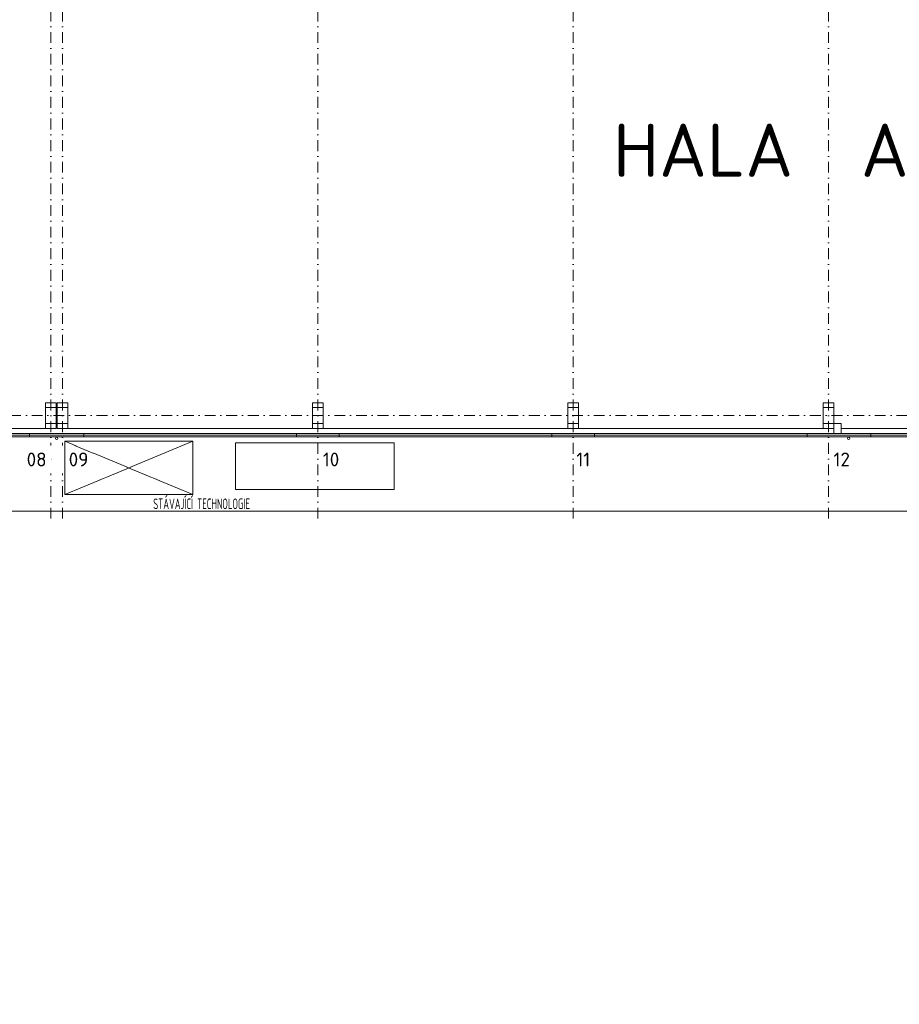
# Model space of a CAD drawing. Header units: millimetres. Extents: x -916886 to 3713765, y -2985421 to 1675785.
# Tile 73 of 256: x 892599 to 933943, y -27673 to 18608. Entities that reach past the tile are written whole.
import ezdxf
from ezdxf import colors
from ezdxf.entities.mleader import LeaderData, LeaderLine
from ezdxf.math import Vec2, Vec3

# ---------------------------------------------------------------- set-up
doc = ezdxf.new("R2010")
doc.units = ezdxf.units.MM
doc.linetypes.add('DASHDOT', pattern=[25.4, 12.7, -6.35, 0, -6.35])
doc.layers.add('A99_N_kce-pohl', color=1, linetype='Continuous', lineweight=9)
doc.layers.add('A99_N_txt-popis-50 @ 200', color=240, linetype='Continuous', lineweight=9)
doc.styles.add('A99_popis', font='isocpeur.ttf')
doc.styles.add('ad_popis 100', font='isocpeur.ttf', dxfattribs={"height": 200})
doc.linetypes.add('HRANICE1', pattern='A,6.35,-2.54,[133,ltypeshp.shx,S=2.54,R=0,X=-2.54,Y=0],-2.54,25.4', length=36.83)
doc.linetypes.add('IZOLACE', pattern='A,0.00254,-2.54,[134,ltypeshp.shx,S=2.54,R=0,X=-2.54,Y=0],-5.08,[134,ltypeshp.shx,S=2.54,R=180,X=2.54,Y=0],-2.54', length=10.16254)

msp = doc.modelspace()

# ---------------------------------------------------------------- linework, layer by layer
at = {"layer": 'A99_N_kce-pohl', "color": 7, "linetype": 'DASHDOT', "ltscale": 40}
msp.add_line((1003412.1, 0), (812462.5, 0), dxfattribs=at)
at = {"layer": 'A99_N_kce-pohl', "color": 7}
for p, q in [((882312.5, -600), (893812.5, -600)), ((894862.5, -600), (906362.5, -600)), ((906862.5, -600), (930362.5, -600)), ((931212.5, -600), (954692.5, -600))]:
    msp.add_line(p, q, dxfattribs=at)
at = {"layer": 'A99_N_kce-pohl', "color": 7, "linetype": 'Continuous', "ltscale": 2}
for points in [[(894312.5, -600), (893812.5, -600), (893812.5, 600), (894312.5, 600)], [(894862.5, -600), (894362.5, -600), (894362.5, 600), (894862.5, 600)], [(906862.5, -600), (906362.5, -600), (906362.5, 600), (906862.5, 600)], [(918862.5, -600), (918362.5, -600), (918362.5, 600), (918862.5, 600)], [(930862.5, -600), (930362.5, -600), (930362.5, 600), (930862.5, 600)]]:
    msp.add_lwpolyline(points, close=True, dxfattribs=at)
at = {"layer": 'A99_N_kce-pohl', "color": 7, "linetype": 'Continuous', "lineweight": 20, "ltscale": 2}
for points in [[(894312.5, 600), (893812.5, 600), (893812.5, 380), (894312.5, 380)], [(894862.5, 600), (894362.5, 600), (894362.5, 380), (894862.5, 380)], [(906862.5, 600), (906362.5, 600), (906362.5, 380), (906862.5, 380)], [(918862.5, 600), (918362.5, 600), (918362.5, 380), (918862.5, 380)], [(930862.5, 600), (930362.5, 600), (930362.5, 380), (930862.5, 380)], [(894312.5, -600), (893812.5, -600), (893812.5, -380), (894312.5, -380)], [(894862.5, -600), (894362.5, -600), (894362.5, -380), (894862.5, -380)], [(906862.5, -600), (906362.5, -600), (906362.5, -380), (906862.5, -380)], [(918862.5, -600), (918362.5, -600), (918362.5, -380), (918862.5, -380)], [(930862.5, -600), (930362.5, -600), (930362.5, -380), (930862.5, -380)]]:
    msp.add_lwpolyline(points, close=True, dxfattribs=at)

# ---------------------------------------------------------------- texts
at = {"layer": 'A99_N_kce-pohl', "color": 7, "lineweight": 9, "ltscale": 5, "style": 'ad_popis 100'}
msp.add_text('HALA  A', height=2500, dxfattribs=at).set_placement((920490, 11225))

# ---------------------------------------------------------------- leaders
at = {"layer": 'A99_N_txt-popis-50 @ 200', "lineweight": 9}
ml = msp.add_multileader_mtext('Standard', dxfattribs=at)
ml.set_content('\\A1;{\\C256;demontáž stěnových panelů PUR, tl.40mm, včetně výplní otvorů a klempířských výrobků}', color=1, style='A99_popis')
ml.set_leader_properties(color=256, linetype='ByLayer', lineweight=-1)
ml.build(insert=Vec2(0, 0))
ml.multileader.update_dxf_attribs({"dogleg_length": 1, "arrow_head_size": 300, "scale": 200})
ctx = ml.context
ctx.base_point, ctx.scale, ctx.char_height, ctx.arrow_head_size, ctx.landing_gap_size, ctx.plane_origin = Vec3(301405, 14410), 200, 500, 300, 250, Vec3(314625, 7554)
notes = []
notes.append((ctx, [(0, (1, 1, 0), (300820, 14410), (1, 0), 585, [(0, [(299485, 14415)], 0, [])])]))
ctx.mtext.insert, ctx.mtext.width, ctx.mtext.flow_direction = Vec3(301655, 14735), 15225, 5
ctx.mtext.has_bg_fill, ctx.mtext.bg_color, ctx.mtext.bg_scale_factor, ctx.mtext.bg_transparency, ctx.mtext.use_window_bg_color = 1, -1073741824, 1, 0, 1
ml = msp.add_multileader_mtext('Standard', dxfattribs=at)
ml.set_content('\\A1;{\\C256;výměna vrat}', color=1, style='A99_popis')
ml.set_leader_properties(color=256, linetype='ByLayer', lineweight=-1)
ml.build(insert=Vec2(0, 0))
ml.multileader.update_dxf_attribs({"dogleg_length": 1, "arrow_head_size": 200, "scale": 200})
ctx = ml.context
ctx.base_point, ctx.scale, ctx.char_height, ctx.arrow_head_size, ctx.landing_gap_size, ctx.plane_origin = Vec3(300930, 4010), 200, 400, 200, 250, Vec3(303735, -5025.8)
notes.append((ctx, [(0, (1, 1, 0), (300285, 4010), (1, 0), 645, [(0, [(299765, 4010)], 0, [])])]))
ctx.mtext.insert, ctx.mtext.width, ctx.mtext.defined_height, ctx.mtext.flow_direction = Vec3(301180, 4270), 3255, 1693.3, 5
ctx.mtext.has_bg_fill, ctx.mtext.bg_color, ctx.mtext.bg_scale_factor, ctx.mtext.bg_transparency, ctx.mtext.use_window_bg_color = 1, -1073741824, 1, 0, 1
ml = msp.add_multileader_mtext('Standard', dxfattribs=at)
ml.set_content('\\A1;{\\C256;demontáž stěnových panelů PUR, tl.40mm, včetně výplní otvorů a klempířských výrobků}', color=1, style='A99_popis')
ml.set_leader_properties(color=256, linetype='ByLayer', lineweight=-1)
ml.build(insert=Vec2(0, 0))
ml.multileader.update_dxf_attribs({"dogleg_length": 1, "arrow_head_size": 300, "scale": 200})
ctx = ml.context
ctx.base_point, ctx.scale, ctx.char_height, ctx.arrow_head_size, ctx.landing_gap_size, ctx.plane_origin = Vec3(301405, -3355), 200, 500, 300, 250, Vec3(314625, -10211)
notes.append((ctx, [(1, (1, 1, 0), (317590, -3355), (-1, 0), 585, [(0, [(317590, -890)], 0, [])])]))
ctx.mtext.insert, ctx.mtext.width, ctx.mtext.flow_direction = Vec3(301655, -3030), 15225, 5
ctx.mtext.has_bg_fill, ctx.mtext.bg_color, ctx.mtext.bg_scale_factor, ctx.mtext.bg_transparency, ctx.mtext.use_window_bg_color = 1, -1073741824, 1, 0, 1
ml = msp.add_multileader_mtext('Standard', dxfattribs=at)
ml.set_content('\\A1;{\\C256;demontáž oplocení}', color=1, style='A99_popis')
ml.set_leader_properties(color=256, linetype='ByLayer', lineweight=-1)
ml.build(insert=Vec2(0, 0))
ml.multileader.update_dxf_attribs({"dogleg_length": 1, "arrow_head_size": 300, "scale": 200})
ctx = ml.context
ctx.base_point, ctx.scale, ctx.char_height, ctx.arrow_head_size, ctx.landing_gap_size, ctx.plane_origin = Vec3(403660, -5325), 200, 500, 300, 250, Vec3(407330, -12791)
notes.append((ctx, [(1, (1, 1, 0), (410295, -5325), (-1, 0), 585, [(0, [(410295, -4500)], 0, [])])]))
ctx.mtext.insert, ctx.mtext.width, ctx.mtext.defined_height, ctx.mtext.flow_direction = Vec3(403910, -5000), 5760, 2293.3, 5
ctx.mtext.has_bg_fill, ctx.mtext.bg_color, ctx.mtext.bg_scale_factor, ctx.mtext.bg_transparency, ctx.mtext.use_window_bg_color = 1, -1073741824, 1, 0, 1
ml = msp.add_multileader_mtext('Standard', dxfattribs=at)
ml.set_content('\\A1;{\\C256;demontáž pásového světlíku}', color=1, style='A99_popis')
ml.set_leader_properties(color=256, linetype='ByLayer', lineweight=-1)
ml.build(insert=Vec2(0, 0))
ml.multileader.update_dxf_attribs({"dogleg_length": 1, "arrow_head_size": 300, "scale": 200})
ctx = ml.context
ctx.base_point, ctx.scale, ctx.char_height, ctx.arrow_head_size, ctx.landing_gap_size, ctx.plane_origin = Vec3(315100, -25825), 200, 400, 300, 250, Vec3(317905, -33611.2)
notes.append((ctx, [(0, (1, 1, 0), (314455, -25825), (1, 0), 645, [(0, [(314455, -27672.6)], 0, [])])]))
ctx.mtext.insert, ctx.mtext.width, ctx.mtext.defined_height, ctx.mtext.flow_direction = Vec3(315350, -25565), 7477.425, 1693.3, 5
ctx.mtext.has_bg_fill, ctx.mtext.bg_color, ctx.mtext.bg_scale_factor, ctx.mtext.bg_transparency, ctx.mtext.use_window_bg_color = 1, -1073741824, 1, 0, 1
for ctx, leaders in notes:
    for number, flags, end, landing, length, lines in leaders:
        leader = LeaderData()
        leader.index, (leader.has_last_leader_line, leader.has_dogleg_vector, leader.attachment_direction) = number, flags
        leader.last_leader_point, leader.dogleg_vector, leader.dogleg_length = Vec3(end), Vec3(landing), length
        for number, points, colour, breaks in lines:
            line = LeaderLine()
            line.index, line.vertices, line.color, line.breaks = number, Vec3.list(points), colors.encode_raw_color(colour), breaks
            leader.lines.append(line)
        ctx.leaders.append(leader)

# ---------------------------------------------------------------- next in the draw order: texts
at = {"layer": 'A99_N_kce-pohl', "color": 7, "lineweight": 5, "ltscale": 5, "style": 'A99_popis', "width": 0.6}
msp.add_text('STÁVAJÍCÍ TECHNOLOGIE', height=500, dxfattribs=at).set_placement((898875.8, -4397.5))

# ---------------------------------------------------------------- next in the draw order: leaders
at = {"layer": 'A99_N_txt-popis-50 @ 200', "lineweight": 9}
ml = msp.add_multileader_mtext('Standard', dxfattribs=at)
ml.set_content('\\A1;{\\C256;demontáž stěnových panelů PUR, tl.40mm, včetně výplní otvorů a klempířských výrobků}', color=1, style='A99_popis')
ml.set_leader_properties(color=256, linetype='ByLayer', lineweight=-1)
ml.build(insert=Vec2(0, 0))
ml.multileader.update_dxf_attribs({"dogleg_length": 1, "arrow_head_size": 300, "scale": 200})
ctx = ml.context
ctx.base_point, ctx.scale, ctx.char_height, ctx.arrow_head_size, ctx.landing_gap_size, ctx.plane_origin = Vec3(394110, -2745), 200, 500, 300, 250, Vec3(407330, -10211)
notes = []
notes.append((ctx, [(1, (1, 1, 0), (410295, -2745), (-1, 0), 585, [(0, [(410295, -890)], 0, [])])]))
ctx.mtext.insert, ctx.mtext.width, ctx.mtext.defined_height, ctx.mtext.flow_direction = Vec3(394360, -2420), 15225, 2293.3, 5
ctx.mtext.has_bg_fill, ctx.mtext.bg_color, ctx.mtext.bg_scale_factor, ctx.mtext.bg_transparency, ctx.mtext.use_window_bg_color = 1, -1073741824, 1, 0, 1
for ctx, leaders in notes:
    for number, flags, end, landing, length, lines in leaders:
        leader = LeaderData()
        leader.index, (leader.has_last_leader_line, leader.has_dogleg_vector, leader.attachment_direction) = number, flags
        leader.last_leader_point, leader.dogleg_vector, leader.dogleg_length = Vec3(end), Vec3(landing), length
        for number, points, colour, breaks in lines:
            line = LeaderLine()
            line.index, line.vertices, line.color, line.breaks = number, Vec3.list(points), colors.encode_raw_color(colour), breaks
            leader.lines.append(line)
        ctx.leaders.append(leader)

# ---------------------------------------------------------------- next in the draw order: linework, layer by layer
at = {"layer": 'A99_N_kce-pohl', "color": 7, "linetype": 'DASHDOT', "ltscale": 40}
for p, q in [((894062.5, 139955), (894062.5, -5085)), ((894612.5, 139955), (894612.5, -5085)), ((906612.5, 139955), (906612.5, -5085)), ((918612.5, 139955), (918612.5, -5010)), ((930612.5, 139955), (930612.5, -5085))]:
    msp.add_line(p, q, dxfattribs=at)
at = {"layer": 'A99_N_kce-pohl', "color": 7, "linetype": 'Continuous'}
for p, q in [((893062.5, -850), (893062.5, -1000)), ((895612.5, -850), (895612.5, -1000)), ((905612.5, -850), (905612.5, -1000)), ((907612.5, -850), (907612.5, -1000)), ((917612.5, -850), (917612.5, -1000)), ((919612.5, -850), (919612.5, -1000)), ((929612.5, -850), (929612.5, -1000)), ((929612.5, -850), (929612.5, -1000)), ((932612.5, -850), (932612.5, -1000))]:
    msp.add_line(p, q, dxfattribs=at)
at = {"layer": 'A99_N_kce-pohl', "color": 7, "linetype": 'Continuous', "lineweight": 20, "ltscale": 2}
msp.add_lwpolyline([(930862.5, -380), (931212.5, -380), (931212.5, -850), (930862.5, -850)], close=True, dxfattribs=at)
at = {"layer": 'A99_N_kce-pohl', "color": 7, "linetype": 'IZOLACE', "lineweight": 0, "ltscale": 6}
msp.add_lwpolyline([(954930, -922.5), (815432.5, -925)], dxfattribs=at)
at = {"layer": 'A99_N_kce-pohl', "color": 7, "linetype": 'Continuous'}
for points in [[(893062.5, -850), (883062.5, -850)], [(893062.5, -850), (895612.5, -850)], [(905612.5, -850), (895612.5, -850)], [(905612.5, -850), (907612.5, -850)], [(917612.5, -850), (907612.5, -850)], [(917612.5, -850), (919612.5, -850)], [(929612.5, -850), (919612.5, -850)], [(929612.5, -850), (954938, -850)], [(893062.5, -1000), (883062.5, -1000)], [(893062.5, -1000), (895612.5, -1000)], [(905612.5, -1000), (895612.5, -1000)], [(905612.5, -1000), (907612.5, -1000)], [(917612.5, -1000), (907612.5, -1000)], [(917612.5, -1000), (919612.5, -1000)], [(929612.5, -1000), (919612.5, -1000)], [(929612.5, -1000), (954937.5, -1000)]]:
    msp.add_lwpolyline(points, dxfattribs=at)
at = {"layer": 'A99_N_kce-pohl', "color": 7, "lineweight": 5}
msp.add_lwpolyline([(902740.7, -1278.1), (902740.7, -3474.6), (910204.2, -3474.6), (910204.2, -1278.1)], close=True, dxfattribs=at)
at = {"layer": 'A99_N_kce-pohl', "color": 7, "linetype": 'Continuous', "lineweight": 15}
for centre in [(894342.5, -1070), (931557.5, -1070)]:
    msp.add_circle(centre, 55, dxfattribs=at)

# ---------------------------------------------------------------- next in the draw order: texts
at = {"layer": 'A99_N_kce-pohl', "color": 7, "lineweight": 0, "char_height": 650, "attachment_point": 1, "style": 'ad_popis 100'}
for s, insert in [('10', (906847.5, -1737.5)), ('11', (918762.5, -1737.5)), ('12', (930852.5, -1737.5))]:
    msp.add_mtext_dynamic_manual_height_columns(s, width=832.5, gutter_width=1000, heights=[0], dxfattribs=dict(at, insert=insert))

# ---------------------------------------------------------------- next in the draw order: texts
at = {"layer": 'A99_N_kce-pohl', "color": 7, "lineweight": 0, "char_height": 650, "attachment_point": 1, "style": 'ad_popis 100', "bg_fill": 2}
for s, insert in [('08', (892927.5, -1737.5)), ('09', (894902.5, -1737.5))]:
    msp.add_mtext_dynamic_manual_height_columns(s, width=832.5, gutter_width=1000, heights=[0], dxfattribs=dict(at, insert=insert))

# ---------------------------------------------------------------- next in the draw order: linework, layer by layer
at = {"layer": 'A99_N_kce-pohl', "color": 7, "linetype": 'HRANICE1', "lineweight": 13, "ltscale": 10}
msp.add_lwpolyline([(880062.5, -1000), (880062.5, -4500), (953552.5, -4500), (953552.5, -1000)], dxfattribs=at)
at = {"layer": 'A99_N_kce-pohl', "color": 7, "linetype": 'Continuous', "lineweight": 5, "ltscale": 5}
msp.add_lwpolyline([(894723.2, -1201.7), (894723.2, -3703.8), (900730.4, -3703.8), (900730.4, -1201.7)], close=True, dxfattribs=at)
for points in [[(894723.2, -3703.8), (900730.4, -1201.7)], [(894723.2, -1201.7), (900730.4, -3703.8)]]:
    msp.add_lwpolyline(points, dxfattribs=at)

doc.saveas('drawing.dxf')
